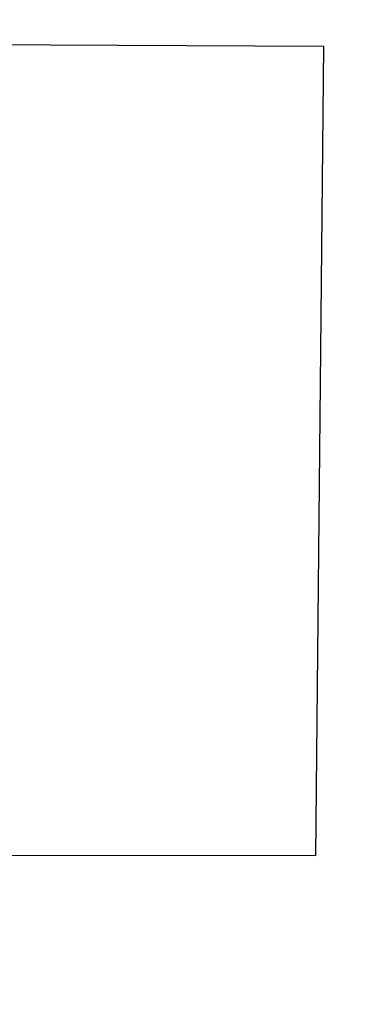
# Model space of a CAD drawing. Extents: x 8014 to 6635291, y -5609 to 5765892.
# Tile 140 of 158: x 6602136 to 6602142, y 5732585 to 5732603. Entities that reach past the tile are written whole.
import ezdxf

# ---------------------------------------------------------------- set-up
doc = ezdxf.new("R2010")
doc.units = 0
doc.layers.get('0').update_dxf_attribs({"linetype": 'CONTINUOUS'})
doc.layers.add('a_zieleń', color=80, linetype='CONTINUOUS')

msp = doc.modelspace()

# ---------------------------------------------------------------- hatches: boundary and pattern name
at = {"layer": 'a_zieleń', "transparency": 33554687}
h = msp.add_hatch(dxfattribs=at)
h.set_pattern_fill('ANSI31', color=256, scale=2, angle=0.5416)
h.set_pattern_definition([(45.54155787, (6600987.53512, 5732094.77134), (-0.1784396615, 0.175097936), [])])
edge = h.paths.add_edge_path()
edge.add_line((6601184.523, 5731785.715), (6601184.767, 5731785.473))
edge.add_line((6601184.767, 5731785.473), (6601208.79, 5731802.27))
edge.add_line((6601208.79, 5731802.27), (6601211.05, 5731814.48))
edge.add_line((6601211.05, 5731814.48), (6601142.151, 5731813.823))
edge.add_arc((6601143.698, 5731819.102), 5.501, 253.6603, 270.5475)
edge.add_line((6601143.751, 5731813.601), (6601191.034, 5731814.053))
edge.add_arc((6601191.122, 5731812.113), 1.942, 359.8374, 92.594, ccw=False)
edge.add_line((6601193.063, 5731812.108), (6601193.074, 5731811.004))
edge.add_line((6601193.074, 5731811.004), (6601197.383, 5731811.045))
edge.add_line((6601197.383, 5731811.045), (6601197.425, 5731806.621))
edge.add_line((6601197.425, 5731806.621), (6601199.732, 5731806.642))
edge.add_line((6601199.732, 5731806.642), (6601199.803, 5731799.171))
edge.add_line((6601199.803, 5731799.171), (6601197.516, 5731797.165))
edge.add_line((6601197.516, 5731797.165), (6601194.216, 5731797.133))
edge.add_line((6601194.216, 5731797.133), (6601194.251, 5731793.47))
edge.add_arc((6601191.538, 5731793.658), 2.72, 281.0894, 356.0358, ccw=False)
edge.add_line((6601192.061, 5731790.989), (6601185.152, 5731786.156))
edge.add_arc((71774552.687, -87417922.681), 113685689.918, 124.97904394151, 124.97904432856)
h.paths.add_polyline_path([(6601204.906, 5731809.178), (6601202.577, 5731808.579), (6601203.741, 5731808.879)], flags=16)

# ---------------------------------------------------------------- linework, layer by layer
at = {"lineweight": -3}
msp.add_lwpolyline([(6602115.237, 5732602.886), (6602141.367, 5732602.764), (6602141.22, 5732588.019), (6602115.253, 5732588.034)], close=True, dxfattribs=at)

doc.saveas('drawing.dxf')
